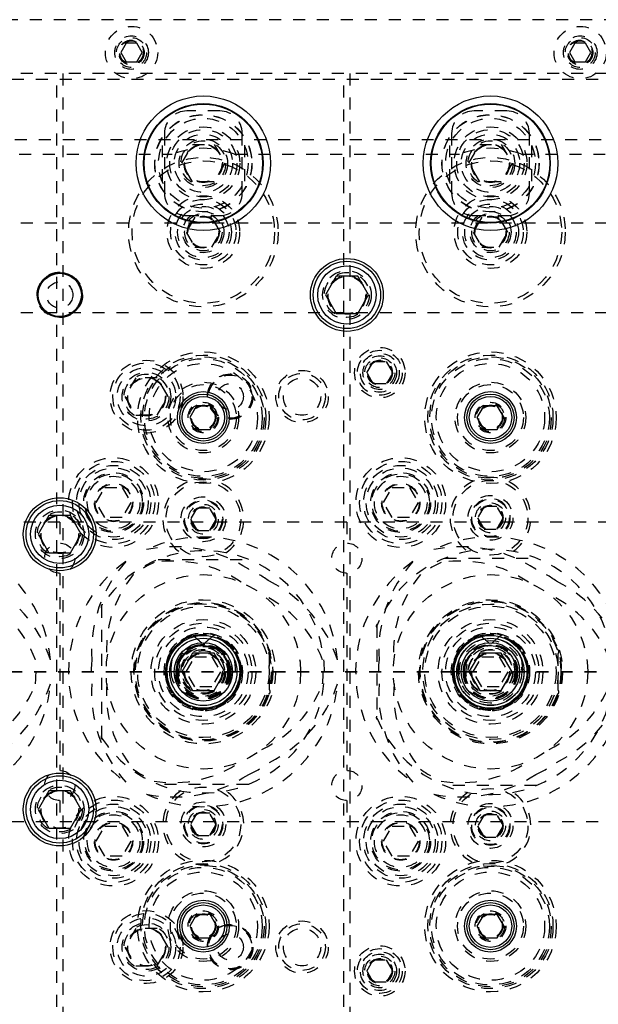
# Model space of a CAD drawing. Header units: inches. Extents: x 1772 to 2706, y -534 to -52.
# Tile 236 of 256: x 1889 to 1894, y -381 to -372. Entities that reach past the tile are written whole.
import ezdxf

# ---------------------------------------------------------------- set-up
doc = ezdxf.new("R2010")
doc.units = ezdxf.units.IN
doc.header["$LTSCALE"] = 0.5
doc.header["$MEASUREMENT"] = 0
doc.linetypes.add('HIDDEN', pattern=[0.225, 0.15, -0.075])
doc.linetypes.add('PHANTOM', pattern=[0.25, 0.125, -0.025, 0.025, -0.025, 0.025, -0.025])
doc.layers.add('SID-M-H', color=4, linetype='HIDDEN')
doc.layers.add('SID-M-S', color=105, linetype='Continuous')

msp = doc.modelspace()

# ---------------------------------------------------------------- linework, layer by layer
at = {"color": 7, "linetype": 'PHANTOM', "lineweight": 35}
msp.add_line((1931.36397, -377.85102), (1866.92985, -377.85102), dxfattribs=at)
at = {"layer": 'SID-M-H'}
for p, q in [((1894.12841, -372.40102), (1887.52841, -372.40102)), ((1889.83337, -372.59802), (1889.78834, -372.67602)), ((1889.92344, -372.59802), (1889.83337, -372.59802)), ((1889.96847, -372.67602), (1889.92344, -372.59802)), ((1893.58337, -372.59802), (1893.53834, -372.67602)), ((1893.67344, -372.59802), (1893.58337, -372.59802)), ((1893.71847, -372.67602), (1893.67344, -372.59802)), ((1889.78834, -372.67602), (1889.83337, -372.75402)), ((1889.92344, -372.75402), (1889.96847, -372.67602)), ((1893.53834, -372.67602), (1893.58337, -372.75402)), ((1893.67344, -372.75402), (1893.71847, -372.67602)), ((1889.83337, -372.75402), (1889.92344, -372.75402)), ((1893.58337, -372.75402), (1893.67344, -372.75402)), ((1907.17841, -372.90102), (1876.50341, -372.90102)), ((1889.25341, -372.85102), (1886.90341, -372.85102)), ((1889.25341, -382.85102), (1889.25341, -372.85102)), ((1889.30341, -372.85102), (1889.30341, -382.85102)), ((1891.65341, -372.85102), (1889.30341, -372.85102)), ((1891.65341, -382.85102), (1891.65341, -372.85102)), ((1891.70341, -372.85102), (1891.70341, -382.85102)), ((1894.05341, -372.85102), (1891.70341, -372.85102)), ((1890.61591, -373.16352), (1890.34091, -373.16352)), ((1893.01591, -373.16352), (1892.74091, -373.16352)), ((1890.15341, -373.35102), (1890.15341, -373.85102)), ((1890.80341, -373.85102), (1890.80341, -373.35102)), ((1892.55341, -373.35102), (1892.55341, -373.85102)), ((1893.20341, -373.85102), (1893.20341, -373.35102)), ((1876.50341, -373.40102), (1907.17841, -373.40102)), ((1890.13466, -373.45115), (1890.13466, -373.75089)), ((1890.29827, -373.60102), (1890.38834, -373.44502)), ((1890.38834, -373.44502), (1890.56847, -373.44502)), ((1890.56847, -373.44502), (1890.65854, -373.60102)), ((1890.82216, -373.45115), (1890.82216, -373.75089)), ((1892.53466, -373.45115), (1892.53466, -373.75089)), ((1892.69827, -373.60102), (1892.78834, -373.44502)), ((1892.78834, -373.44502), (1892.96847, -373.44502)), ((1892.96847, -373.44502), (1893.05854, -373.60102)), ((1893.22216, -373.45115), (1893.22216, -373.75089)), ((1888.33821, -373.52602), (1890.2186, -373.52602)), ((1890.73821, -373.52602), (1892.6186, -373.52602)), ((1893.13821, -373.52602), (1894.12841, -373.52602)), ((1890.38834, -373.75702), (1890.29827, -373.60102)), ((1890.65854, -373.60102), (1890.56847, -373.75702)), ((1892.78834, -373.75702), (1892.69827, -373.60102)), ((1893.05854, -373.60102), (1892.96847, -373.75702)), ((1890.56847, -373.75702), (1890.38834, -373.75702)), ((1892.96847, -373.75702), (1892.78834, -373.75702)), ((1890.40624, -374.05102), (1890.33407, -374.17602)), ((1890.34091, -374.03852), (1890.61591, -374.03852)), ((1890.55058, -374.05102), (1890.40624, -374.05102)), ((1890.62274, -374.17602), (1890.55058, -374.05102)), ((1892.80624, -374.05102), (1892.73407, -374.17602)), ((1892.74091, -374.03852), (1893.01591, -374.03852)), ((1892.95058, -374.05102), (1892.80624, -374.05102)), ((1893.02274, -374.17602), (1892.95058, -374.05102)), ((1901.65341, -374.10102), (1884.50341, -374.10102)), ((1890.33407, -374.17602), (1890.40624, -374.30102)), ((1890.55058, -374.30102), (1890.62274, -374.17602)), ((1892.73407, -374.17602), (1892.80624, -374.30102)), ((1892.95058, -374.30102), (1893.02274, -374.17602)), ((1890.40624, -374.30102), (1890.55058, -374.30102)), ((1892.80624, -374.30102), (1892.95058, -374.30102)), ((1889.25341, -374.85102), (1875.55341, -374.85102)), ((1901.65341, -374.85102), (1889.30341, -374.85102)), ((1891.84515, -375.35102), (1891.89928, -375.25727)), ((1891.89928, -375.25727), (1892.00753, -375.25727)), ((1892.00753, -375.25727), (1892.06166, -375.35102)), ((1891.89928, -375.44477), (1891.84515, -375.35102)), ((1892.06166, -375.35102), (1892.00753, -375.44477)), ((1889.91334, -375.39502), (1889.82327, -375.55102)), ((1890.09347, -375.39502), (1889.91334, -375.39502)), ((1890.18354, -375.55102), (1890.09347, -375.39502)), ((1892.00753, -375.44477), (1891.89928, -375.44477)), ((1889.82327, -375.55102), (1889.91334, -375.70702)), ((1890.09347, -375.70702), (1890.18354, -375.55102)), ((1889.91334, -375.70702), (1890.09347, -375.70702)), ((1889.58407, -376.43602), (1889.65624, -376.31102)), ((1889.65624, -376.31102), (1889.80058, -376.31102)), ((1889.80058, -376.31102), (1889.87274, -376.43602)), ((1891.98407, -376.43602), (1892.05624, -376.31102)), ((1892.05624, -376.31102), (1892.20058, -376.31102)), ((1892.20058, -376.31102), (1892.27274, -376.43602)), ((1889.65624, -376.56102), (1889.58407, -376.43602)), ((1889.87274, -376.43602), (1889.80058, -376.56102)), ((1892.05624, -376.56102), (1891.98407, -376.43602)), ((1892.27274, -376.43602), (1892.20058, -376.56102)), ((1890.42428, -376.48227), (1890.37015, -376.57602)), ((1890.53253, -376.48227), (1890.42428, -376.48227)), ((1890.58666, -376.57602), (1890.53253, -376.48227)), ((1892.82428, -376.46977), (1892.77015, -376.56352)), ((1892.93253, -376.46977), (1892.82428, -376.46977)), ((1892.98666, -376.56352), (1892.93253, -376.46977)), ((1918.07841, -376.60102), (1874.87841, -376.60102)), ((1889.27841, -376.60102), (1889.27841, -376.77502)), ((1889.80058, -376.56102), (1889.65624, -376.56102)), ((1890.37015, -376.57602), (1890.42428, -376.66977)), ((1890.53253, -376.66977), (1890.58666, -376.57602)), ((1891.67841, -376.60102), (1891.67841, -376.77502)), ((1892.20058, -376.56102), (1892.05624, -376.56102)), ((1892.77015, -376.56352), (1892.82428, -376.65727)), ((1892.93253, -376.65727), (1892.98666, -376.56352)), ((1890.42428, -376.66977), (1890.53253, -376.66977)), ((1892.82428, -376.65727), (1892.93253, -376.65727)), ((1890.10217, -376.91102), (1890.85465, -376.91102)), ((1892.49354, -376.90102), (1893.26328, -376.90102)), ((1889.27841, -377.02702), (1889.27841, -378.67502)), ((1891.67841, -377.02702), (1891.67841, -378.67502)), ((1889.62841, -377.30088), (1889.62841, -378.40116)), ((1891.92841, -377.46615), (1891.92841, -378.23589)), ((1890.33407, -377.85102), (1890.40624, -377.72602)), ((1890.40624, -377.72602), (1890.55058, -377.72602)), ((1890.55058, -377.72602), (1890.62274, -377.85102)), ((1890.63671, -377.69955), (1890.64008, -377.70827)), ((1891.02841, -377.70213), (1891.02841, -377.99991)), ((1892.73407, -377.85102), (1892.80624, -377.72602)), ((1892.80624, -377.72602), (1892.95058, -377.72602)), ((1892.95058, -377.72602), (1893.02274, -377.85102)), ((1893.03671, -377.69955), (1893.04008, -377.70827)), ((1893.44091, -377.70026), (1893.44091, -378.00178)), ((1890.26456, -377.85102), (1890.15918, -377.85102)), ((1890.40624, -377.97602), (1890.33407, -377.85102)), ((1890.62274, -377.85102), (1890.55058, -377.97602)), ((1890.79763, -377.85102), (1890.69225, -377.85102)), ((1892.66456, -377.85102), (1892.55918, -377.85102)), ((1892.80624, -377.97602), (1892.73407, -377.85102)), ((1893.02274, -377.85102), (1892.95058, -377.97602)), ((1893.19763, -377.85102), (1893.09225, -377.85102)), ((1890.55058, -377.97602), (1890.40624, -377.97602)), ((1892.95058, -377.97602), (1892.80624, -377.97602)), ((1890.85465, -378.79102), (1890.10217, -378.79102)), ((1893.26328, -378.80102), (1892.49354, -378.80102)), ((1889.27841, -378.92702), (1889.27841, -379.10102)), ((1891.67841, -378.92702), (1891.67841, -379.10102)), ((1890.42428, -379.03227), (1890.37015, -379.12602)), ((1890.53253, -379.03227), (1890.42428, -379.03227)), ((1890.58666, -379.12602), (1890.53253, -379.03227)), ((1892.82428, -379.04477), (1892.77015, -379.13852)), ((1892.93253, -379.04477), (1892.82428, -379.04477)), ((1892.98666, -379.13852), (1892.93253, -379.04477)), ((1874.87841, -379.10102), (1918.07841, -379.10102)), ((1889.58407, -379.26602), (1889.65624, -379.14102)), ((1889.65624, -379.14102), (1889.80058, -379.14102)), ((1889.80058, -379.14102), (1889.87274, -379.26602)), ((1890.37015, -379.12602), (1890.42428, -379.21977)), ((1890.53253, -379.21977), (1890.58666, -379.12602)), ((1891.98407, -379.26602), (1892.05624, -379.14102)), ((1892.05624, -379.14102), (1892.20058, -379.14102)), ((1892.20058, -379.14102), (1892.27274, -379.26602)), ((1892.77015, -379.13852), (1892.82428, -379.23227)), ((1892.93253, -379.23227), (1892.98666, -379.13852)), ((1890.42428, -379.21977), (1890.53253, -379.21977)), ((1892.82428, -379.23227), (1892.93253, -379.23227)), ((1889.65624, -379.39102), (1889.58407, -379.26602)), ((1889.87274, -379.26602), (1889.80058, -379.39102)), ((1892.05624, -379.39102), (1891.98407, -379.26602)), ((1892.27274, -379.26602), (1892.20058, -379.39102)), ((1889.80058, -379.39102), (1889.65624, -379.39102)), ((1892.20058, -379.39102), (1892.05624, -379.39102)), ((1889.91334, -379.99502), (1889.82327, -380.15102)), ((1890.09347, -379.99502), (1889.91334, -379.99502)), ((1890.18354, -380.15102), (1890.09347, -379.99502)), ((1889.82327, -380.15102), (1889.91334, -380.30702)), ((1890.09347, -380.30702), (1890.18354, -380.15102)), ((1889.91334, -380.30702), (1890.09347, -380.30702)), ((1891.84515, -380.35102), (1891.89928, -380.25727)), ((1891.89928, -380.25727), (1892.00753, -380.25727)), ((1892.00753, -380.25727), (1892.06166, -380.35102)), ((1891.89928, -380.44477), (1891.84515, -380.35102)), ((1892.06166, -380.35102), (1892.00753, -380.44477)), ((1892.00753, -380.44477), (1891.89928, -380.44477))]:
    msp.add_line(p, q, dxfattribs=at)
for centre, radius in [((1889.87841, -372.67602), 0.2185), ((1893.62841, -372.67602), 0.2185), ((1889.87841, -372.67602), 0.1405), ((1889.87841, -372.67602), 0.125), ((1889.87841, -372.67602), 0.10497), ((1889.87841, -372.67602), 0.1047), ((1889.87841, -372.67602), 0.10418), ((1893.62841, -372.67602), 0.1405), ((1893.62841, -372.67602), 0.125), ((1893.62841, -372.67602), 0.10497), ((1893.62841, -372.67602), 0.1047), ((1893.62841, -372.67602), 0.10418), ((1889.87841, -372.67602), 0.1005), ((1889.87841, -372.67602), 0.0975), ((1893.62841, -372.67602), 0.1005), ((1893.62841, -372.67602), 0.0975), ((1890.47841, -373.60102), 0.40625), ((1890.47841, -373.60102), 0.405), ((1890.47841, -373.60102), 0.375), ((1892.87841, -373.60102), 0.40625), ((1892.87841, -373.60102), 0.405), ((1892.87841, -373.60102), 0.375), ((1890.47841, -373.60102), 0.3045), ((1892.87841, -373.60102), 0.3045), ((1890.47841, -373.60102), 0.28125), ((1890.47841, -373.60102), 0.24375), ((1892.87841, -373.60102), 0.28125), ((1892.87841, -373.60102), 0.24375), ((1890.47841, -373.60102), 0.203), ((1890.47841, -373.60102), 0.1875), ((1890.47841, -373.60102), 0.16072), ((1890.47841, -373.60102), 0.16045), ((1890.47841, -373.60102), 0.15993), ((1890.47841, -373.60102), 0.15625), ((1892.87841, -373.60102), 0.203), ((1892.87841, -373.60102), 0.1875), ((1892.87841, -373.60102), 0.16072), ((1892.87841, -373.60102), 0.16045), ((1892.87841, -373.60102), 0.15993), ((1892.87841, -373.60102), 0.15625), ((1890.47841, -374.17602), 0.625), ((1892.87841, -374.17602), 0.625), ((1890.47841, -374.17602), 0.595), ((1892.87841, -374.17602), 0.595), ((1890.47841, -374.17602), 0.30375), ((1892.87841, -374.17602), 0.30375), ((1890.47841, -374.17602), 0.27375), ((1890.47841, -374.17602), 0.23438), ((1890.47841, -374.17602), 0.21469), ((1892.87841, -374.17602), 0.27375), ((1892.87841, -374.17602), 0.23438), ((1892.87841, -374.17602), 0.21469), ((1890.47841, -374.17602), 0.172), ((1890.47841, -374.17602), 0.15625), ((1890.47841, -374.17602), 0.13297), ((1890.47841, -374.17602), 0.1327), ((1890.47841, -374.17602), 0.13218), ((1890.47841, -374.17602), 0.1285), ((1892.87841, -374.17602), 0.172), ((1892.87841, -374.17602), 0.15625), ((1892.87841, -374.17602), 0.13297), ((1892.87841, -374.17602), 0.1327), ((1892.87841, -374.17602), 0.13218), ((1892.87841, -374.17602), 0.1285), ((1889.27841, -374.70102), 0.19), ((1891.67841, -374.70102), 0.203), ((1891.67841, -374.70102), 0.1875), ((1891.67841, -374.70102), 0.16072), ((1891.67841, -374.70102), 0.16045), ((1891.67841, -374.70102), 0.15993), ((1891.67841, -374.70102), 0.15625), ((1889.27841, -374.70102), 0.1095), ((1890.47841, -375.72602), 0.55), ((1890.47841, -375.72602), 0.5225), ((1891.95341, -375.35102), 0.211), ((1891.95341, -375.35102), 0.1875), ((1891.95341, -375.35102), 0.1625), ((1892.87841, -375.72602), 0.55), ((1892.87841, -375.72602), 0.5225), ((1890.00341, -375.55102), 0.3045), ((1890.00341, -375.55102), 0.28125), ((1890.47841, -375.72602), 0.5075), ((1890.47841, -375.72602), 0.49213), ((1890.47841, -375.72602), 0.45276), ((1891.95341, -375.35102), 0.1405), ((1891.95341, -375.35102), 0.125), ((1891.95341, -375.35102), 0.10497), ((1891.95341, -375.35102), 0.1047), ((1891.95341, -375.35102), 0.10418), ((1891.95341, -375.35102), 0.1005), ((1892.87841, -375.72602), 0.5075), ((1892.87841, -375.72602), 0.49213), ((1892.87841, -375.72602), 0.45276), ((1890.00341, -375.55102), 0.24375), ((1890.00341, -375.55102), 0.203), ((1890.00341, -375.55102), 0.1875), ((1890.70341, -375.55102), 0.19), ((1890.70341, -375.55102), 0.1875), ((1890.70341, -375.55102), 0.1805), ((1891.30341, -375.55102), 0.21875), ((1891.30341, -375.55102), 0.195), ((1890.00341, -375.55102), 0.16072), ((1890.00341, -375.55102), 0.16045), ((1890.00341, -375.55102), 0.15993), ((1890.00341, -375.55102), 0.15625), ((1890.47841, -375.72602), 0.29528), ((1890.47841, -375.72602), 0.27559), ((1890.70341, -375.55102), 0.1095), ((1891.30341, -375.55102), 0.15625), ((1892.87841, -375.72602), 0.29528), ((1892.87841, -375.72602), 0.27559), ((1890.47841, -375.72602), 0.12795), ((1890.47841, -375.72602), 0.11811), ((1892.87841, -375.72602), 0.12795), ((1892.87841, -375.72602), 0.11811), ((1890.47841, -375.72602), 0.10289), ((1890.47841, -375.72602), 0.10262), ((1890.47841, -375.72602), 0.1021), ((1890.47841, -375.72602), 0.09843), ((1892.87841, -375.72602), 0.10289), ((1892.87841, -375.72602), 0.10262), ((1892.87841, -375.72602), 0.1021), ((1892.87841, -375.72602), 0.09843), ((1889.72841, -376.43602), 0.375), ((1889.72841, -376.43602), 0.34375), ((1892.12841, -376.43602), 0.375), ((1892.12841, -376.43602), 0.34375), ((1889.72841, -376.43602), 0.31), ((1889.72841, -376.43602), 0.28906), ((1889.72841, -376.43602), 0.25), ((1892.12841, -376.43602), 0.31), ((1892.12841, -376.43602), 0.28906), ((1892.12841, -376.43602), 0.25), ((1889.72841, -376.43602), 0.24), ((1889.72841, -376.43602), 0.22), ((1889.72841, -376.43602), 0.16), ((1890.47841, -376.57602), 0.3125), ((1892.12841, -376.43602), 0.24), ((1892.12841, -376.43602), 0.22), ((1892.12841, -376.43602), 0.16), ((1892.87841, -376.56352), 0.3125), ((1889.72841, -376.43602), 0.155), ((1892.12841, -376.43602), 0.155), ((1890.47841, -376.57602), 0.1875), ((1890.47841, -376.57602), 0.1625), ((1890.47841, -376.57602), 0.15625), ((1892.87841, -376.56352), 0.1875), ((1892.87841, -376.56352), 0.1625), ((1892.87841, -376.56352), 0.15625), ((1892.87841, -376.56352), 0.125), ((1889.27841, -376.70102), 0.203), ((1889.27841, -376.70102), 0.1875), ((1890.47841, -376.57602), 0.125), ((1890.47841, -376.57602), 0.10497), ((1890.47841, -376.57602), 0.1047), ((1890.47841, -376.57602), 0.10418), ((1890.47841, -376.57602), 0.1005), ((1892.87841, -376.56352), 0.10497), ((1892.87841, -376.56352), 0.1047), ((1892.87841, -376.56352), 0.10418), ((1892.87841, -376.56352), 0.1005), ((1889.27841, -376.70102), 0.16072), ((1889.27841, -376.70102), 0.16045), ((1889.27841, -376.70102), 0.15993), ((1889.27841, -376.70102), 0.15625), ((1889.27841, -376.90102), 0.126), ((1891.67841, -376.90102), 0.126), ((1890.47841, -377.85102), 0.8125), ((1892.87841, -377.85102), 0.8125), ((1890.47841, -377.85102), 0.60281), ((1890.47841, -377.85102), 0.60281), ((1892.87841, -377.85102), 0.60281), ((1892.87841, -377.85102), 0.60281), ((1892.87841, -377.85102), 0.5925), ((1892.87841, -377.85102), 0.5875), ((1890.47841, -377.85102), 0.58), ((1890.47841, -377.85102), 0.575), ((1890.47841, -377.85102), 0.56733), ((1890.47841, -377.85102), 0.56733), ((1890.47841, -377.85102), 0.54959), ((1892.87841, -377.85102), 0.56656), ((1892.87841, -377.85102), 0.56656), ((1892.87841, -377.85102), 0.54843), ((1890.47841, -377.85102), 0.4375), ((1892.87841, -377.85102), 0.4375), ((1890.47841, -377.85102), 0.40625), ((1890.47841, -377.85102), 0.375), ((1892.87841, -377.85102), 0.40625), ((1892.87841, -377.85102), 0.375), ((1890.47841, -377.85102), 0.3275), ((1890.47841, -377.85102), 0.315), ((1890.47841, -377.85102), 0.31398), ((1890.47841, -377.85102), 0.3125), ((1892.87841, -377.85102), 0.3275), ((1892.87841, -377.85102), 0.315), ((1892.87841, -377.85102), 0.31398), ((1892.87841, -377.85102), 0.3125), ((1892.87841, -377.85102), 0.27918), ((1892.87841, -377.85102), 0.26106), ((1890.47841, -377.85102), 0.23095), ((1890.47841, -377.85102), 0.21909), ((1890.47841, -377.85102), 0.21321), ((1890.47841, -377.85102), 0.203), ((1890.47841, -377.85102), 0.1875), ((1890.47841, -377.85102), 0.17773), ((1892.87841, -377.85102), 0.21909), ((1892.87841, -377.85102), 0.203), ((1892.87841, -377.85102), 0.1875), ((1892.87841, -377.85102), 0.18402), ((1890.47841, -377.85102), 0.16072), ((1890.47841, -377.85102), 0.16045), ((1890.47841, -377.85102), 0.15993), ((1890.47841, -377.85102), 0.15625), ((1892.87841, -377.85102), 0.16072), ((1892.87841, -377.85102), 0.16045), ((1892.87841, -377.85102), 0.15993), ((1892.87841, -377.85102), 0.15625), ((1889.27841, -378.80102), 0.126), ((1891.67841, -378.80102), 0.126), ((1889.27841, -379.00102), 0.203), ((1889.27841, -379.00102), 0.1875), ((1890.47841, -379.12602), 0.3125), ((1892.87841, -379.13852), 0.3125), ((1889.27841, -379.00102), 0.16072), ((1889.27841, -379.00102), 0.16045), ((1889.27841, -379.00102), 0.15993), ((1889.27841, -379.00102), 0.15625), ((1889.72841, -379.26602), 0.375), ((1892.12841, -379.26602), 0.375), ((1889.72841, -379.26602), 0.34375), ((1889.72841, -379.26602), 0.31), ((1889.72841, -379.26602), 0.28906), ((1890.47841, -379.12602), 0.1875), ((1890.47841, -379.12602), 0.1625), ((1890.47841, -379.12602), 0.15625), ((1892.12841, -379.26602), 0.34375), ((1892.12841, -379.26602), 0.31), ((1892.12841, -379.26602), 0.28906), ((1892.87841, -379.13852), 0.1875), ((1892.87841, -379.13852), 0.1625), ((1892.87841, -379.13852), 0.15625), ((1889.72841, -379.26602), 0.25), ((1889.72841, -379.26602), 0.24), ((1889.72841, -379.26602), 0.22), ((1890.47841, -379.12602), 0.125), ((1890.47841, -379.12602), 0.10497), ((1890.47841, -379.12602), 0.1047), ((1890.47841, -379.12602), 0.10418), ((1890.47841, -379.12602), 0.1005), ((1892.12841, -379.26602), 0.25), ((1892.12841, -379.26602), 0.24), ((1892.12841, -379.26602), 0.22), ((1892.87841, -379.13852), 0.125), ((1892.87841, -379.13852), 0.10497), ((1892.87841, -379.13852), 0.1047), ((1892.87841, -379.13852), 0.10418), ((1892.87841, -379.13852), 0.1005), ((1889.72841, -379.26602), 0.16), ((1889.72841, -379.26602), 0.155), ((1892.12841, -379.26602), 0.16), ((1892.12841, -379.26602), 0.155), ((1890.47841, -379.97602), 0.55), ((1890.47841, -379.97602), 0.5225), ((1890.47841, -379.97602), 0.5075), ((1890.47841, -379.97602), 0.49213), ((1892.87841, -379.97602), 0.55), ((1892.87841, -379.97602), 0.5225), ((1892.87841, -379.97602), 0.5075), ((1892.87841, -379.97602), 0.49213), ((1890.47841, -379.97602), 0.45276), ((1892.87841, -379.97602), 0.45276), ((1890.47841, -379.97602), 0.29528), ((1890.47841, -379.97602), 0.27559), ((1892.87841, -379.97602), 0.29528), ((1892.87841, -379.97602), 0.27559), ((1890.00341, -380.15102), 0.3045), ((1890.00341, -380.15102), 0.28125), ((1890.47841, -379.97602), 0.12795), ((1890.47841, -379.97602), 0.11811), ((1890.47841, -379.97602), 0.10289), ((1890.47841, -379.97602), 0.10262), ((1890.47841, -379.97602), 0.1021), ((1890.47841, -379.97602), 0.09843), ((1892.87841, -379.97602), 0.12795), ((1892.87841, -379.97602), 0.11811), ((1892.87841, -379.97602), 0.10289), ((1892.87841, -379.97602), 0.10262), ((1892.87841, -379.97602), 0.1021), ((1892.87841, -379.97602), 0.09843), ((1890.00341, -380.15102), 0.24375), ((1890.00341, -380.15102), 0.203), ((1890.00341, -380.15102), 0.1875), ((1890.70341, -380.15102), 0.19), ((1890.70341, -380.15102), 0.1875), ((1890.70341, -380.15102), 0.1805), ((1891.30341, -380.15102), 0.21875), ((1891.30341, -380.15102), 0.195), ((1890.00341, -380.15102), 0.16072), ((1890.00341, -380.15102), 0.16045), ((1890.00341, -380.15102), 0.15993), ((1890.00341, -380.15102), 0.15625), ((1890.70341, -380.15102), 0.1095), ((1891.30341, -380.15102), 0.15625), ((1891.95341, -380.35102), 0.211), ((1891.95341, -380.35102), 0.1875), ((1891.95341, -380.35102), 0.1625), ((1891.95341, -380.35102), 0.1405), ((1891.95341, -380.35102), 0.125), ((1891.95341, -380.35102), 0.10497), ((1891.95341, -380.35102), 0.1047), ((1891.95341, -380.35102), 0.10418), ((1891.95341, -380.35102), 0.1005)]:
    msp.add_circle(centre, radius, dxfattribs=at)
for centre, radius, start, end in [((1890.34091, -373.35102), 0.1875, 90, 180), ((1890.61591, -373.35102), 0.1875, 0, 90), ((1892.74091, -373.35102), 0.1875, 90, 180), ((1893.01591, -373.35102), 0.1875, 0, 90), ((1890.47841, -374.17602), 0.7, 68.213211, 111.786789), ((1892.87841, -374.17602), 0.7, 68.213211, 111.786789), ((1890.34091, -373.85102), 0.1875, 180, 270), ((1890.61591, -373.85102), 0.1875, 270, 0), ((1892.74091, -373.85102), 0.1875, 180, 270), ((1893.01591, -373.85102), 0.1875, 270, 0), ((1890.47841, -376.57602), 0.3375, 303.894547, 236.105453), ((1892.87841, -376.56352), 0.3375, 303.946669, 236.053331), ((1888.07841, -377.85102), 1.12677, 5.091649, 114.908351), ((1890.47841, -377.85102), 1.12677, 5.091649, 114.908351), ((1892.87841, -377.85102), 1.12677, 5.091649, 114.908351), ((1890.47841, -377.85102), 1.0125, 212.911991, 147.088009), ((1890.23334, -377.93221), 1.12677, 56.354933, 101.752089), ((1892.87841, -377.85102), 1.025, 202.05417, 157.94583), ((1892.63334, -377.93221), 1.12677, 56.354933, 101.752089), ((1890.47841, -377.85102), 1.12677, 125.091649, 234.908351), ((1890.67125, -377.67939), 1.12677, 138.247911, 183.645067), ((1890.22549, -377.92689), 1.00177, 55.356641, 99.124813), ((1892.87841, -377.85102), 1.12677, 125.091649, 234.908351), ((1893.07125, -377.67939), 1.12677, 138.247911, 183.645067), ((1892.62549, -377.92689), 1.00177, 55.356641, 99.124813), ((1890.47841, -377.85102), 1.00177, 114.271013, 125.728987), ((1890.47841, -377.85102), 0.937, 53.873521, 66.126479), ((1892.87841, -377.85102), 1.00177, 114.271013, 125.728987), ((1892.87841, -377.85102), 0.937, 53.873521, 66.126479), ((1888.13063, -378.10385), 1.12677, 18.247911, 63.645067), ((1890.67057, -377.66992), 1.00177, 140.875187, 184.643359), ((1890.53063, -378.10385), 1.12677, 18.247911, 63.645067), ((1893.07057, -377.66992), 1.00177, 140.875187, 184.643359), ((1892.93063, -378.10385), 1.12677, 18.247911, 63.645067), ((1888.13916, -378.10799), 1.00177, 20.875187, 64.643359), ((1890.53916, -378.10799), 1.00177, 20.875187, 64.643359), ((1892.93916, -378.10799), 1.00177, 20.875187, 64.643359), ((1889.63841, -377.30384), 0.015, 105.133322, 221.409622), ((1889.62341, -377.31707), 0.005, 0, 41.409622), ((1889.63319, -377.28453), 0.005, 285.133322, 326.169101), ((1891.93841, -377.46811), 0.015, 116.054456, 221.409622), ((1891.92341, -377.48133), 0.005, 0, 41.409622), ((1891.92962, -377.45014), 0.005, 296.054456, 337.094788), ((1890.47578, -377.84791), 0.31662, 359.437342, 180.562658), ((1890.48103, -377.84791), 0.31662, 359.437342, 180.562658), ((1890.4767, -377.84973), 0.31227, 105.568366, 180.23692), ((1890.48011, -377.84973), 0.31227, 359.76308, 74.431634), ((1892.87578, -377.84791), 0.31662, 359.437342, 180.562658), ((1892.88103, -377.84791), 0.31662, 359.437342, 180.562658), ((1892.8767, -377.84973), 0.31227, 105.568366, 180.23692), ((1892.88011, -377.84973), 0.31227, 359.76308, 74.431634), ((1890.47341, -377.84874), 0.2241, 359.415867, 180.584133), ((1890.4834, -377.84874), 0.2241, 359.415867, 180.584133), ((1890.47699, -377.84955), 0.21769, 87.162512, 180.387827), ((1890.48142, -377.84728), 0.21551, 93.293524, 139.832751), ((1890.47982, -377.84955), 0.21769, 359.612173, 92.837488), ((1890.47539, -377.84728), 0.21551, 40.167249, 86.706476), ((1891.01841, -377.68481), 0.02, 300, 77.982354), ((1892.87341, -377.84874), 0.2241, 359.415867, 180.584133), ((1892.8834, -377.84874), 0.2241, 359.415867, 180.584133), ((1892.87699, -377.84955), 0.21769, 87.162512, 180.387827), ((1892.88142, -377.84728), 0.21551, 93.293524, 139.832751), ((1892.87982, -377.84955), 0.21769, 359.612173, 92.837488), ((1892.87539, -377.84728), 0.21551, 40.167249, 86.706476), ((1893.43091, -377.68294), 0.02, 300, 77.77597), ((1888.07841, -377.85102), 1.00177, 354.271013, 5.728987), ((1890.47841, -377.85102), 0.937, 173.873521, 186.126479), ((1890.47841, -377.85102), 1.00177, 354.271013, 5.728987), ((1892.87841, -377.85102), 0.937, 173.873521, 186.126479), ((1890.47578, -377.85413), 0.31662, 179.437342, 0.562658), ((1890.48103, -377.85413), 0.31662, 179.437342, 0.562658), ((1890.47341, -377.85395), 0.30899, 179.456328, 0.543672), ((1890.4834, -377.85395), 0.30899, 179.456328, 0.543672), ((1890.47341, -377.85331), 0.2241, 179.415867, 0.584133), ((1890.48265, -377.85138), 0.23334, 179.913067, 230.490868), ((1890.4834, -377.85331), 0.2241, 179.415867, 0.584133), ((1890.47578, -377.85323), 0.21648, 179.415867, 0.584133), ((1890.48103, -377.85323), 0.21648, 179.415867, 0.584133), ((1892.87578, -377.85413), 0.31662, 179.437342, 0.562658), ((1892.88103, -377.85413), 0.31662, 179.437342, 0.562658), ((1892.87341, -377.85395), 0.30899, 179.456328, 0.543672), ((1892.8834, -377.85395), 0.30899, 179.456328, 0.543672), ((1892.87341, -377.85331), 0.2241, 179.415867, 0.584133), ((1892.88265, -377.85138), 0.23334, 179.913067, 230.490868), ((1892.8834, -377.85331), 0.2241, 179.415867, 0.584133), ((1892.87578, -377.85323), 0.21648, 179.415867, 0.584133), ((1892.88103, -377.85323), 0.21648, 179.415867, 0.584133), ((1888.07841, -377.85102), 1.12677, 245.091649, 354.908351), ((1888.13916, -377.59406), 1.00177, 295.356641, 339.124813), ((1888.13063, -377.5982), 1.12677, 296.354933, 341.752089), ((1890.67125, -378.02266), 1.12677, 176.354933, 221.752089), ((1890.67057, -378.03212), 1.00177, 175.356641, 219.124813), ((1890.47841, -377.85102), 1.12677, 245.091649, 354.908351), ((1890.53916, -377.59406), 1.00177, 295.356641, 339.124813), ((1891.01841, -378.01723), 0.02, 282.017646, 60), ((1890.53063, -377.5982), 1.12677, 296.354933, 341.752089), ((1893.07125, -378.02266), 1.12677, 176.354933, 221.752089), ((1893.07057, -378.03212), 1.00177, 175.356641, 219.124813), ((1892.87841, -377.85102), 1.12677, 245.091649, 354.908351), ((1892.93916, -377.59406), 1.00177, 295.356641, 339.124813), ((1892.93063, -377.5982), 1.12677, 296.354933, 341.752089), ((1893.43091, -378.0191), 0.02, 282.22403, 60), ((1891.93841, -378.23394), 0.015, 138.590378, 243.945544), ((1891.92341, -378.22071), 0.005, 318.590378, 0), ((1891.92962, -378.25191), 0.005, 22.905212, 63.945544), ((1889.63841, -378.3982), 0.015, 138.590378, 254.866678), ((1889.62341, -378.38497), 0.005, 318.590378, 0), ((1889.63319, -378.41751), 0.005, 33.830899, 74.866678), ((1890.22549, -377.77515), 1.00177, 260.875187, 304.643359), ((1890.47841, -377.85102), 0.937, 293.873521, 306.126479), ((1892.62549, -377.77515), 1.00177, 260.875187, 304.643359), ((1892.87841, -377.85102), 0.937, 293.873521, 306.126479), ((1890.47841, -377.85102), 1.00177, 234.271013, 245.728987), ((1890.23334, -377.76983), 1.12677, 258.247911, 303.645067), ((1892.87841, -377.85102), 1.00177, 234.271013, 245.728987), ((1892.63334, -377.76983), 1.12677, 258.247911, 303.645067), ((1890.47841, -379.12602), 0.3375, 123.894547, 56.105453), ((1892.87841, -379.13852), 0.3375, 123.946669, 56.053331)]:
    msp.add_arc(centre, radius, start, end, dxfattribs=at)
for centre, major_axis, ratio, start_param, end_param in [((1890.47716, -377.85102), (-0.31523, 0), 0.9870859, 5.4753657, 6.2831853), ((1890.47564, -377.85102), (-0.22186, 0), 0.9870859, 4.742154, 6.2831853), ((1890.48117, -377.85102), (0.22186, 0), 0.9870859, 0, 1.5410313), ((1890.47966, -377.85102), (0.31523, 0), 0.9870859, 0, 0.8078196), ((1892.87716, -377.85102), (-0.31523, 0), 0.9870859, 5.4753657, 6.2831853), ((1892.87564, -377.85102), (-0.22186, 0), 0.9870859, 4.742154, 6.2831853), ((1892.88117, -377.85102), (0.22186, 0), 0.9870859, 0, 1.5410313), ((1892.87966, -377.85102), (0.31523, 0), 0.9870859, 0, 0.8078196), ((1890.47966, -377.85102), (-0.21785, 0), 0.9870859, 5.5572375, 6.2831853), ((1890.47716, -377.85102), (0.21785, 0), 0.9870859, 0, 0.7259478), ((1892.87966, -377.85102), (-0.21785, 0), 0.9870859, 5.5572375, 6.2831853), ((1892.87716, -377.85102), (0.21785, 0), 0.9870859, 0, 0.7259478), ((1890.41734, -377.85102), (-0.20938, 0), 0.9386626, 0, 1.162481), ((1890.50292, -377.85102), (0.24913, 0), 0.9840293, 3.1415927, 3.9684223), ((1892.81734, -377.85102), (-0.20938, 0), 0.9386626, 0, 1.162481), ((1892.90292, -377.85102), (0.24913, 0), 0.9840293, 3.1415927, 3.9684223)]:
    msp.add_ellipse(centre, major_axis=major_axis, ratio=ratio, start_param=start_param, end_param=end_param, dxfattribs=at)
for points, knots in [([(1890.39289, -377.54892), (1890.41979, -377.57024), (1890.45283, -377.59645), (1890.48229, -377.62653), (1890.48777, -377.63213)], [0, 0, 0, 0, 0.8139762, 1, 1, 1, 1]), ([(1890.56392, -377.54892), (1890.53703, -377.57024), (1890.50398, -377.59645), (1890.47452, -377.62653), (1890.46904, -377.63213)], [0, 0, 0, 0, 0.8139762, 1, 1, 1, 1]), ([(1892.79289, -377.54892), (1892.81979, -377.57024), (1892.85283, -377.59645), (1892.88229, -377.62653), (1892.88777, -377.63213)], [0, 0, 0, 0, 0.8139762, 1, 1, 1, 1]), ([(1892.96392, -377.54892), (1892.93703, -377.57024), (1892.90398, -377.59645), (1892.87452, -377.62653), (1892.86904, -377.63213)], [0, 0, 0, 0, 0.8139762, 1, 1, 1, 1]), ([(1890.20796, -377.85102), (1890.21001, -377.81394), (1890.21414, -377.73904), (1890.2397, -377.66849), (1890.2526, -377.63286)], [0, 0, 0, 0, 0.4949565, 1, 1, 1, 1]), ([(1890.74885, -377.85102), (1890.74681, -377.81394), (1890.74268, -377.73904), (1890.71712, -377.66849), (1890.70421, -377.63286)], [0, 0, 0, 0, 0.4949565, 1, 1, 1, 1]), ([(1892.60796, -377.85102), (1892.61001, -377.81394), (1892.61414, -377.73904), (1892.6397, -377.66849), (1892.6526, -377.63286)], [0, 0, 0, 0, 0.4949565, 1, 1, 1, 1]), ([(1893.14885, -377.85102), (1893.14681, -377.81394), (1893.14268, -377.73904), (1893.11712, -377.66849), (1893.10421, -377.63286)], [0, 0, 0, 0, 0.4949565, 1, 1, 1, 1])]:
    msp.add_open_spline(points, degree=3, knots=knots, dxfattribs=at)
at = {"layer": 'SID-M-S'}
for p, q in [((1891.58834, -374.54502), (1891.49827, -374.70102)), ((1891.76847, -374.54502), (1891.58834, -374.54502)), ((1891.85854, -374.70102), (1891.76847, -374.54502)), ((1891.49827, -374.70102), (1891.58834, -374.85702)), ((1891.76847, -374.85702), (1891.85854, -374.70102)), ((1891.58834, -374.85702), (1891.76847, -374.85702)), ((1890.42158, -375.6276), (1890.36476, -375.72602)), ((1890.53523, -375.6276), (1890.42158, -375.6276)), ((1890.59206, -375.72602), (1890.53523, -375.6276)), ((1892.82158, -375.6276), (1892.76476, -375.72602)), ((1892.93523, -375.6276), (1892.82158, -375.6276)), ((1892.99206, -375.72602), (1892.93523, -375.6276)), ((1890.36476, -375.72602), (1890.42158, -375.82445)), ((1890.53523, -375.82445), (1890.59206, -375.72602)), ((1892.76476, -375.72602), (1892.82158, -375.82445)), ((1892.93523, -375.82445), (1892.99206, -375.72602)), ((1890.42158, -375.82445), (1890.53523, -375.82445)), ((1892.82158, -375.82445), (1892.93523, -375.82445)), ((1889.18834, -376.54502), (1889.09827, -376.70102)), ((1889.36847, -376.54502), (1889.18834, -376.54502)), ((1889.45854, -376.70102), (1889.36847, -376.54502)), ((1889.09827, -376.70102), (1889.18834, -376.85702)), ((1889.36847, -376.85702), (1889.45854, -376.70102)), ((1889.18834, -376.85702), (1889.36847, -376.85702)), ((1890.38834, -377.69502), (1890.29827, -377.85102)), ((1890.56847, -377.69502), (1890.38834, -377.69502)), ((1890.65854, -377.85102), (1890.56847, -377.69502)), ((1892.78834, -377.69502), (1892.69827, -377.85102)), ((1892.96847, -377.69502), (1892.78834, -377.69502)), ((1893.05854, -377.85102), (1892.96847, -377.69502)), ((1890.29827, -377.85102), (1890.38834, -378.00702)), ((1890.56847, -378.00702), (1890.65854, -377.85102)), ((1892.69827, -377.85102), (1892.78834, -378.00702)), ((1892.96847, -378.00702), (1893.05854, -377.85102)), ((1890.38834, -378.00702), (1890.56847, -378.00702)), ((1892.78834, -378.00702), (1892.96847, -378.00702)), ((1889.18834, -378.84502), (1889.09827, -379.00102)), ((1889.36847, -378.84502), (1889.18834, -378.84502)), ((1889.45854, -379.00102), (1889.36847, -378.84502)), ((1889.09827, -379.00102), (1889.18834, -379.15702)), ((1889.36847, -379.15702), (1889.45854, -379.00102)), ((1889.18834, -379.15702), (1889.36847, -379.15702)), ((1890.42158, -379.8776), (1890.36476, -379.97602)), ((1890.53523, -379.8776), (1890.42158, -379.8776)), ((1890.59206, -379.97602), (1890.53523, -379.8776)), ((1892.82158, -379.8776), (1892.76476, -379.97602)), ((1892.93523, -379.8776), (1892.82158, -379.8776)), ((1892.99206, -379.97602), (1892.93523, -379.8776)), ((1890.36476, -379.97602), (1890.42158, -380.07445)), ((1890.53523, -380.07445), (1890.59206, -379.97602)), ((1892.76476, -379.97602), (1892.82158, -380.07445)), ((1892.93523, -380.07445), (1892.99206, -379.97602)), ((1890.42158, -380.07445), (1890.53523, -380.07445)), ((1892.82158, -380.07445), (1892.93523, -380.07445))]:
    msp.add_line(p, q, dxfattribs=at)
for centre, radius in [((1890.47841, -373.60102), 0.5625), ((1892.87841, -373.60102), 0.5625), ((1890.47841, -373.60102), 0.5), ((1890.47841, -373.60102), 0.495), ((1892.87841, -373.60102), 0.5), ((1892.87841, -373.60102), 0.495), ((1891.67841, -374.70102), 0.3045), ((1891.67841, -374.70102), 0.28125), ((1891.67841, -374.70102), 0.24375), ((1889.27841, -374.70102), 0.1875), ((1889.27841, -374.70102), 0.1805), ((1890.47841, -375.72602), 0.21654), ((1890.47841, -375.72602), 0.19685), ((1892.87841, -375.72602), 0.21654), ((1892.87841, -375.72602), 0.19685), ((1890.47841, -375.72602), 0.17717), ((1892.87841, -375.72602), 0.17717), ((1889.27841, -376.70102), 0.3045), ((1889.27841, -376.70102), 0.28125), ((1889.27841, -376.70102), 0.24375), ((1890.47841, -377.85102), 0.3045), ((1890.47841, -377.85102), 0.28125), ((1892.87841, -377.85102), 0.3045), ((1892.87841, -377.85102), 0.28125), ((1890.47841, -377.85102), 0.24375), ((1892.87841, -377.85102), 0.24375), ((1889.27841, -379.00102), 0.3045), ((1889.27841, -379.00102), 0.28125), ((1889.27841, -379.00102), 0.24375), ((1890.47841, -379.97602), 0.21654), ((1890.47841, -379.97602), 0.19685), ((1890.47841, -379.97602), 0.17717), ((1892.87841, -379.97602), 0.21654), ((1892.87841, -379.97602), 0.19685), ((1892.87841, -379.97602), 0.17717)]:
    msp.add_circle(centre, radius, dxfattribs=at)

doc.saveas('drawing.dxf')
